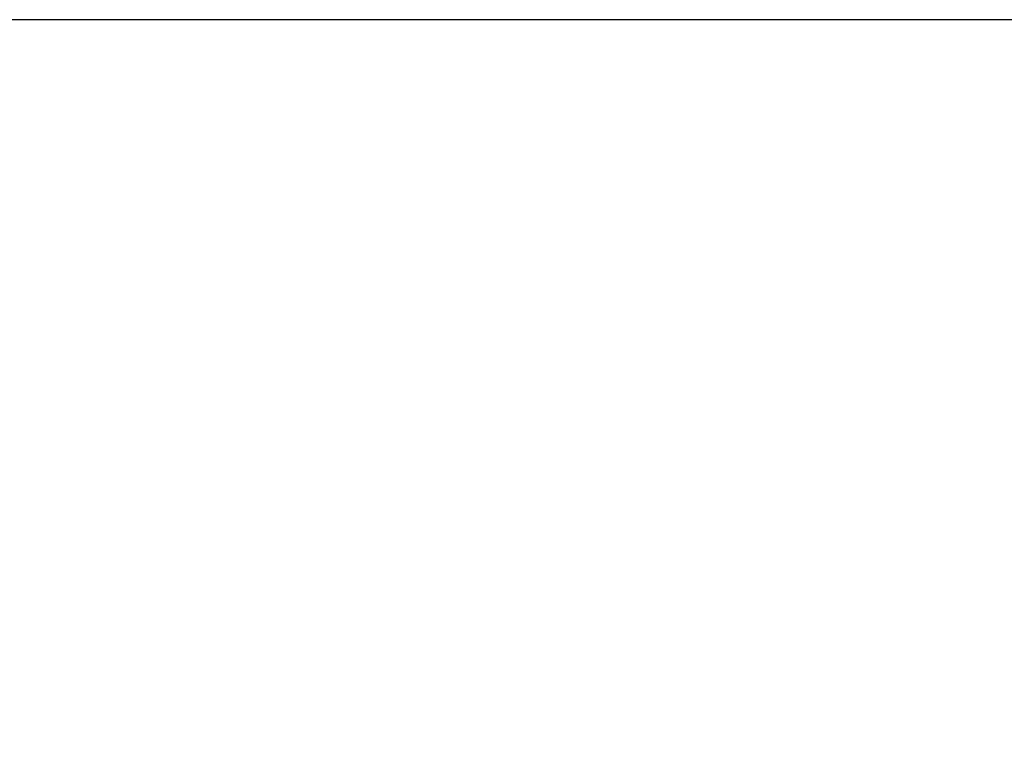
# Model space of a CAD drawing. Header units: millimetres. Extents: x 15 to 2005, y -26 to 622.
# Tile 226 of 256: x 86.7002 to 86.7181, y -11.5063 to -11.4932. Entities that reach past the tile are written whole.
import ezdxf

# ---------------------------------------------------------------- set-up
doc = ezdxf.new("R2010")
doc.units = ezdxf.units.MM

# ---------------------------------------------------------------- blocks, each defined once
blk = doc.blocks.new('SG')
at = {"color": 7, "linetype": 'Continuous'}
blk.add_open_spline([(86.639509, -11.493162), (86.640915, -11.493172), (86.642328, -11.493202), (86.643749, -11.493252), (86.645177, -11.493323), (86.646611, -11.493415), (86.648052, -11.493528), (86.649498, -11.493663), (86.650949, -11.493819), (86.652406, -11.493998), (86.653866, -11.494198), (86.655331, -11.494422), (86.656799, -11.494669), (86.65827, -11.494938), (86.659744, -11.495231), (86.66122, -11.495548), (86.662696, -11.495888), (86.664174, -11.496252), (86.665653, -11.49664), (86.667131, -11.497053), (86.668608, -11.49749), (86.670084, -11.497951), (86.671558, -11.498437), (86.673029, -11.498948), (86.674497, -11.499483), (86.675962, -11.500043), (86.677423, -11.500628), (86.678878, -11.501238), (86.680328, -11.501873), (86.681772, -11.502532), (86.683209, -11.503216), (86.684639, -11.503925), (86.686061, -11.504658), (86.687474, -11.505416), (86.688878, -11.506198), (86.690272, -11.507005), (86.691655, -11.507835), (86.693028, -11.508689), (86.694389, -11.509567), (86.695738, -11.510468), (86.697074, -11.511392), (86.698396, -11.512339), (86.699704, -11.513309), (86.700998, -11.514301), (86.702277, -11.515315), (86.70354, -11.51635), (86.704786, -11.517407), (86.706016, -11.518484), (86.707229, -11.519582), (86.708424, -11.5207), (86.7096, -11.521837), (86.710758, -11.522994), (86.711896, -11.524169), (86.713015, -11.525362), (86.714114, -11.526573), (86.715192, -11.527801), (86.716249, -11.529046), (86.717285, -11.530307), (86.7183, -11.531583), (86.719292, -11.532874), (86.720262, -11.53418), (86.72121, -11.535499), (86.722134, -11.536832), (86.723036, -11.538177), (86.723914, -11.539535), (86.724768, -11.540904), (86.725598, -11.542284), (86.726405, -11.543674), (86.727187, -11.545074), (86.727945, -11.546482), (86.728679, -11.5479), (86.729388, -11.549324), (86.730073, -11.550757), (86.730733, -11.552195), (86.731368, -11.55364), (86.731978, -11.55509), (86.732564, -11.556545), (86.733125, -11.558003), (86.733661, -11.559466), (86.734172, -11.560931), (86.73466, -11.562399), (86.735122, -11.563868), (86.73556, -11.565339), (86.735974, -11.56681), (86.736364, -11.568281), (86.73673, -11.569752), (86.737073, -11.571222), (86.737391, -11.57269), (86.737686, -11.574156), (86.737958, -11.57562), (86.738208, -11.57708), (86.738434, -11.578537), (86.738638, -11.57999), (86.73882, -11.581439), (86.738979, -11.582882), (86.739118, -11.584321), (86.739234, -11.585753), (86.73933, -11.587179), (86.739405, -11.588599), (86.73946, -11.590012), (86.739494, -11.591417)], degree=1, knots=[0, 0, 0.00905, 0.018152, 0.027304, 0.036507, 0.04576, 0.055062, 0.064412, 0.07381, 0.083256, 0.092749, 0.102287, 0.111871, 0.1215, 0.131172, 0.140887, 0.150645, 0.160443, 0.170283, 0.180161, 0.190079, 0.200034, 0.210025, 0.220052, 0.230114, 0.24021, 0.250338, 0.260497, 0.270686, 0.280905, 0.291152, 0.301425, 0.311724, 0.322047, 0.332394, 0.342762, 0.353151, 0.363558, 0.373984, 0.384427, 0.394885, 0.405356, 0.41584, 0.426336, 0.436841, 0.447355, 0.457875, 0.468401, 0.478932, 0.489465, 0.5, 0.510535, 0.521068, 0.531599, 0.542125, 0.552645, 0.563159, 0.573664, 0.58416, 0.594644, 0.605115, 0.615573, 0.626016, 0.636442, 0.646849, 0.657238, 0.667606, 0.677953, 0.688276, 0.698575, 0.708848, 0.719095, 0.729314, 0.739503, 0.749662, 0.75979, 0.769886, 0.779948, 0.789975, 0.799966, 0.809921, 0.819839, 0.829717, 0.839557, 0.849355, 0.859113, 0.868828, 0.8785, 0.888129, 0.897713, 0.907251, 0.916744, 0.92619, 0.935588, 0.944938, 0.95424, 0.963493, 0.972696, 0.981848, 0.99095, 1, 1], dxfattribs=at)

msp = doc.modelspace()

# ---------------------------------------------------------------- linework, layer by layer
at = {"color": 7, "linetype": 'Continuous'}
msp.add_line((80.996545, -11.493162), (167.966795, -11.493162), dxfattribs=at)
msp.add_arc((86.639509, -11.593162), 0.1, 1, 90, dxfattribs=at)

# ---------------------------------------------------------------- block references
msp.add_blockref('SG', (0, 0))

doc.saveas('drawing.dxf')
